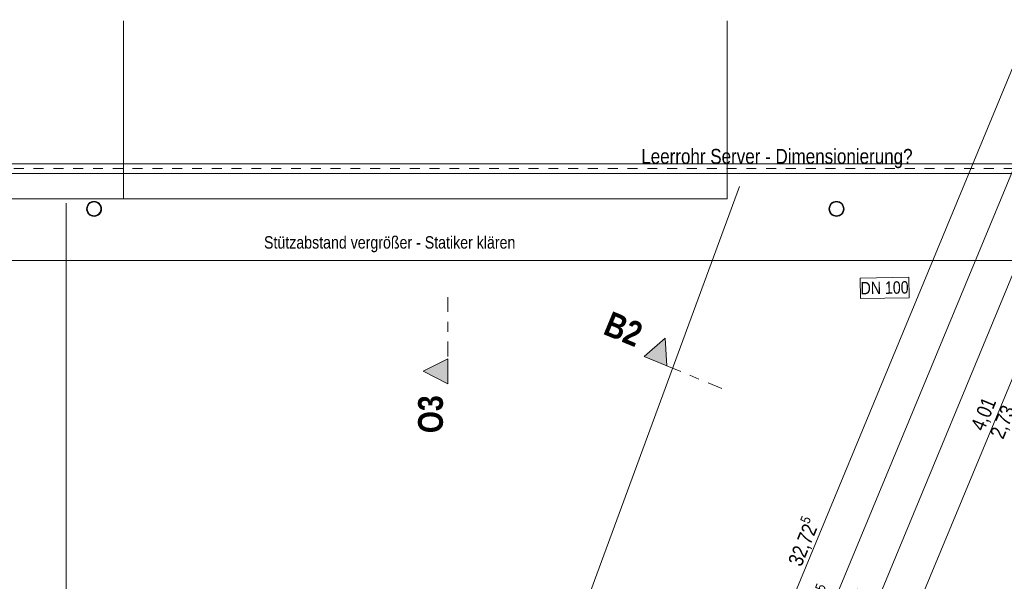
# Model space of a CAD drawing. Header units: metres. Extents: x -89 to 754, y -195 to 69.
# Tile 96 of 211: x -11.5 to -1.56, y 10.65 to 16.32. Entities that reach past the tile are written whole.
import ezdxf

# ---------------------------------------------------------------- set-up
doc = ezdxf.new("R2010")
doc.units = ezdxf.units.M
doc.header["$MEASUREMENT"] = 0
doc.linetypes.add('Schnittlinie', pattern=[0.3, 0.15, -0.075, 0, -0.075])
doc.linetypes.add('Strichlinie_ eng', pattern=[0.115, 0.075, -0.04])
for name, color, linetype in [('00 Schraffuren', 7, 'Continuous'), ('50 Elektro', 7, 'Continuous'), ('70 Entwässerung_Regenwasser', 7, 'Continuous'), ('90 Allgemein Hinweise', 7, 'Continuous'), ('95 Ausführungsplanung Bemaßung', 7, 'Continuous'), ('98 Schnitt Marker', 7, 'Continuous'), ('Neubau_00 Schraffuren', 7, 'Continuous'), ('Neubau_00 Stahlstützen Stahlträger Pausenhalle', 7, 'Continuous'), ('Neubau_95 Ausführungsplanung Bemaßung', 7, 'Continuous')]:
    doc.layers.add(name, color=color, linetype=linetype)
doc.styles.add('ERSTELLTER_STIL_2', font='ARIALN.TTF')
doc.styles.add('ERSTELLTER_STIL_3', font='ARIALN.TTF')
doc.dimstyles.new('ERSTELLTER_STIL__4', dxfattribs={"dimtxt": 0.15, "dimasz": 0.095143, "dimexe": 0.18, "dimexo": 0.0625, "dimgap": 0, "dimtad": 1, "dimzin": 0, "dimdsep": 46, "dimtxsty": 'ERSTELLTER_STIL_3', "dimblk": 'ARROWHEAD_6', "dimblk1": 'ARROWHEAD_6', "dimblk2": 'ARROWHEAD_6', "dimcen": 0.09, "dimse1": 1, "dimse2": 1, "dimclrd": 7, "dimclre": 7, "dimclrt": 7, "dimazin": 0, "dimtfac": 1, "dimtdec": 4, "dimtmove": 0, "dimatfit": 3, "dimfxl": 1, "dimtolj": 1, "dimtzin": 0, "dimarcsym": 0})
doc.dimstyles.new('ERSTELLTER_STIL__8', dxfattribs={"dimtxt": 0.125, "dimasz": 0.091787, "dimexe": 0.18, "dimexo": 0.04, "dimgap": 0, "dimtad": 1, "dimtih": 1, "dimtoh": 1, "dimzin": 0, "dimdsep": 46, "dimtxsty": 'ERSTELLTER_STIL_3', "dimblk": 'ARROWHEAD_5', "dimblk1": 'ARROWHEAD_5', "dimblk2": 'ARROWHEAD_5', "dimcen": 0.09, "dimclrd": 7, "dimclre": 7, "dimclrt": 7, "dimazin": 0, "dimtfac": 1, "dimtdec": 4, "dimtmove": 2, "dimatfit": 3, "dimfxl": 1, "dimtolj": 1, "dimtzin": 0, "dimarcsym": 0})
pattern_1 = [(135, (0, 0), (0.053033, 0.053033), []), (135, (-0.01768, -0.01768), (0.053033, 0.053033), [])]

# ---------------------------------------------------------------- blocks, each defined once
blk = doc.blocks.new('*D610')
at = {"layer": '95 Ausführungsplanung Bemaßung', "color": 7, "linetype": 'Continuous', "lineweight": 9}
for p, q in [((1.4781, 13.5022), (1.4239, 13.6331)), ((1.451, 13.5676), (1.4797, 13.637)), ((-2.187, 4.7848), (1.451, 13.5676)), ((1.5377, 13.5317), (1.3642, 13.6036)), ((-2.1002, 4.7489), (-2.2737, 4.8208)), ((-2.2157, 4.7155), (-2.187, 4.7848)), ((-2.2141, 4.8503), (-2.1599, 4.7194))]:
    blk.add_line(p, q, dxfattribs=at)
at = {"layer": '95 Ausführungsplanung Bemaßung', "color": 7, "lineweight": 9, "insert": (-0.4403, 8.9888), "char_height": 0.15, "attachment_point": 7, "rotation": 67.5, "style": 'ERSTELLTER_STIL_3'}
blk.add_mtext('\\A1;{\\pql;\\fArial Narrow|b0|i0|c0|p0;\\W1.000000;9,50\\fArial Narrow|b0|i0|c0|p0;\\W1.000000;\\A1{\\H.66x;\\S5^  ;}}', dxfattribs=at)
blk = doc.blocks.new('ARROWHEAD_6')
at = {"color": 0, "linetype": 'Continuous', "lineweight": 0}
for p, q in [((0, 0), (-1, 0)), ((-0.5, -0.5), (0.5, 0.5))]:
    blk.add_line(p, q, dxfattribs=at)
blk = doc.blocks.new('*D735')
at = {"layer": '95 Ausführungsplanung Bemaßung', "color": 7, "linetype": 'Continuous', "lineweight": 9}
for p, q in [((-1.3591, 15.0657), (-0.2891, 17.6491)), ((-1.3862, 15.1312), (-1.332, 15.0003)), ((-5.292, 5.5709), (-1.3591, 15.0657)), ((-1.2724, 15.0298), (-1.4459, 15.1017)), ((-5.3191, 5.6364), (-5.2649, 5.5055))]:
    blk.add_line(p, q, dxfattribs=at)
at = {"layer": '95 Ausführungsplanung Bemaßung', "color": 7, "lineweight": 9, "insert": (-3.4164, 10.0863), "char_height": 0.15, "attachment_point": 7, "rotation": 67.5, "style": 'ERSTELLTER_STIL_3'}
blk.add_mtext('\\A1;{\\pql;\\fArial Narrow|b0|i0|c0|p0;\\W1.000000;10,27\\fArial Narrow|b0|i0|c0|p0;\\W1.000000;\\A1{\\H.66x;\\S5^  ;}}', dxfattribs=at)
blk = doc.blocks.new('*D743')
at = {"layer": '95 Ausführungsplanung Bemaßung', "color": 7, "linetype": 'Continuous', "lineweight": 9}
for p, q in [((-1.0735, 14.8411), (-1.0193, 14.7102)), ((-1.0464, 14.7756), (-0.9896, 14.9127)), ((-4.7457, 5.8447), (-1.0464, 14.7756)), ((-4.6589, 5.8088), (-4.8324, 5.8806)), ((-4.7728, 5.9101), (-4.7186, 5.7793)), ((-4.8375, 5.623), (-4.7457, 5.8447))]:
    blk.add_line(p, q, dxfattribs=at)
at = {"layer": '95 Ausführungsplanung Bemaßung', "color": 7, "lineweight": 9, "char_height": 0.15, "attachment_point": 7, "rotation": 67.5, "style": 'ERSTELLTER_STIL_3'}
for s, insert in [('\\A1;{\\pql;\\fArial Narrow|b0|i0|c0|p0;\\W1.000000;15}', (-1.1672, 14.5624)), ('\\A1;{\\pql;\\fArial Narrow|b0|i0|c0|p0;\\W1.000000;9,66\\fArial Narrow|b0|i0|c0|p0;\\W1.000000;\\A1{\\H.66x;\\S5^  ;}}', (-2.9684, 10.1227)), ('\\A1;{\\pql;\\fArial Narrow|b0|i0|c0|p0;\\W1.000000;24}', (-4.7542, 5.9024))]:
    blk.add_mtext(s, dxfattribs=dict(at, insert=insert))
blk = doc.blocks.new('*D744')
at = {"layer": '95 Ausführungsplanung Bemaßung', "color": 7, "linetype": 'Continuous', "lineweight": 9}
for p, q in [((-0.9896, 14.9127), (0.0805, 17.4961)), ((-0.9028, 14.8767), (-1.0763, 14.9486)), ((-1.0167, 14.9781), (-0.9625, 14.8472)), ((-1.0735, 14.8411), (-1.0193, 14.7102)), ((-1.0464, 14.7756), (-0.9896, 14.9127)), ((-4.7457, 5.8447), (-1.0464, 14.7756)), ((-0.9596, 14.7397), (-1.1331, 14.8116))]:
    blk.add_line(p, q, dxfattribs=at)
blk = doc.blocks.new('*D760')
at = {"layer": '95 Ausführungsplanung Bemaßung', "color": 7, "linetype": 'Continuous', "lineweight": 9}
for p, q in [((-0.8765, 14.1405), (-0.7382, 14.4744)), ((-2.411, 10.4357), (-0.8765, 14.1405)), ((-0.7897, 14.1046), (-0.9632, 14.1764)), ((-0.9036, 14.2059), (-0.8494, 14.0751)), ((-2.4381, 10.5012), (-2.3839, 10.3703))]:
    blk.add_line(p, q, dxfattribs=at)
at = {"layer": '95 Ausführungsplanung Bemaßung', "color": 7, "lineweight": 9, "char_height": 0.15, "attachment_point": 7, "rotation": 67.5, "style": 'ERSTELLTER_STIL_3'}
for s, insert in [('\\A1;{\\pql;\\fArial Narrow|b0|i0|c0|p0;\\W1.000000;4,01}', (-1.7362, 12.1435)), ('\\A1;{\\pql;\\fArial Narrow|b0|i0|c0|p0;\\W1.000000;2,73}', (-1.5421, 12.0631))]:
    blk.add_mtext(s, dxfattribs=dict(at, insert=insert))
blk = doc.blocks.new('*D810')
at = {"layer": '95 Ausführungsplanung Bemaßung', "color": 7, "linetype": 'Continuous', "lineweight": 9}
for p, q in [((2.8133, 26.0534), (2.7591, 26.1842)), ((2.7862, 26.1188), (2.815, 26.1882)), ((-9.7372, -4.1153), (2.7862, 26.1188)), ((2.873, 26.0829), (2.6995, 26.1548)), ((-9.7643, -4.0499), (-9.7101, -4.1807)), ((-9.6504, -4.1512), (-9.8239, -4.0794)), ((-9.7659, -4.1847), (-9.7372, -4.1153))]:
    blk.add_line(p, q, dxfattribs=at)
at = {"layer": '95 Ausführungsplanung Bemaßung', "color": 7, "lineweight": 9, "insert": (-3.5663, 10.7697), "char_height": 0.15, "attachment_point": 7, "rotation": 67.5, "style": 'ERSTELLTER_STIL_3'}
blk.add_mtext('\\A1;{\\pql;\\fArial Narrow|b0|i0|c0|p0;\\W1.000000;32,72\\fArial Narrow|b0|i0|c0|p0;\\W1.000000;\\A1{\\H.66x;\\S5^  ;}}', dxfattribs=at)
blk = doc.blocks.new('*D902')
at = {"layer": 'Neubau_95 Ausführungsplanung Bemaßung', "linetype": 'Continuous', "lineweight": 9}
for points in [[(2.0998, 13.7619), (2.071, 13.6697), (2.1209, 13.6676)], [(0.5542, 12.7291), (0.6332, 12.6736), (0.6504, 12.7205)]]:
    blk.add_hatch(color=7, dxfattribs=at).paths.add_polyline_path(points)
at = {"layer": 'Neubau_95 Ausführungsplanung Bemaßung', "color": 7, "linetype": 'Continuous', "lineweight": 9}
for p, q in [((2.0998, 13.7619), (2.071, 13.6697)), ((2.0998, 13.7619), (2.1209, 13.6676)), ((2.1209, 13.6676), (2.071, 13.6697)), ((0.5542, 12.7291), (0.6504, 12.7205)), ((0.5542, 12.7291), (0.6332, 12.6736)), ((0.6504, 12.7205), (0.6332, 12.6736))]:
    blk.add_line(p, q, dxfattribs=at)
blk.add_arc((0.982, 13.7619), 1.1179, 252.28351, 355.21649, dxfattribs=at)
at = {"layer": 'Neubau_95 Ausführungsplanung Bemaßung', "color": 7, "lineweight": 9, "char_height": 0.125, "attachment_point": 7, "style": 'ERSTELLTER_STIL_3'}
for s, insert in [('\\A1;{\\pql;\\fArial Narrow|b0|i0|c0|p0;\\W1.000000;ca. 112,50°}', (1.2625, 12.6794)), ('\\A1;{\\pql;\\fArial Narrow|b0|i0|c0|p0;\\W1.000000;parallel zum Bestand}', (1.2625, 12.5044))]:
    blk.add_mtext(s, dxfattribs=dict(at, insert=insert))
blk = doc.blocks.new('ARROWHEAD_5')
at = {"linetype": 'Continuous', "lineweight": 0}
blk.add_hatch(color=0, dxfattribs=at).paths.add_polyline_path([(-1, 0.2679), (0, 0), (-1, -0.2679)])
at = {"color": 0, "linetype": 'Continuous', "lineweight": 0}
blk.add_line((0, 0), (-1, 0), dxfattribs=at)

msp = doc.modelspace()

# ---------------------------------------------------------------- hatches: boundary and pattern name
at = {"layer": '98 Schnitt Marker', "linetype": 'Continuous', "lineweight": 0, "true_color": 0x000000}
for points in [[(-5.1944, 12.9188), (-4.9634, 12.8232), (-4.9832, 13.102)], [(-7.1778, 12.6428), (-7.1778, 12.8928), (-7.4278, 12.7678)]]:
    msp.add_hatch(color=18, dxfattribs=at).paths.add_polyline_path(points)
at = {"layer": 'Neubau_00 Stahlstützen Stahlträger Pausenhalle', "linetype": 'Continuous', "lineweight": 0, "true_color": 0x000000}
h = msp.add_hatch(dxfattribs=at)
h.set_pattern_fill('Metall_Stahl_0001', color=18, style=0, pattern_type=2)
h.set_pattern_definition(pattern_1)
h.paths.add_polyline_path([(-10.8271, 14.4094, 0.414214), (-10.7511, 14.3334, 0.414214), (-10.6751, 14.4094, 0.414214), (-10.7511, 14.4854, 0.414214)])
h.paths.add_polyline_path([(-10.8211, 14.4094, -1), (-10.6811, 14.4094, -1)], flags=0)
h = msp.add_hatch(dxfattribs=at)
h.set_pattern_fill('Metall_Stahl_0001', color=18, style=0, pattern_type=2)
h.set_pattern_definition(pattern_1)
h.paths.add_polyline_path([(-3.3271, 14.4094, 0.414214), (-3.2511, 14.3334, 0.414214), (-3.1751, 14.4094, 0.414214), (-3.2511, 14.4854, 0.414214)])
h.paths.add_polyline_path([(-3.3211, 14.4094, -1), (-3.1811, 14.4094, -1)], flags=0)

# ---------------------------------------------------------------- linework, layer by layer
at = {"layer": '00 Schraffuren', "color": 7, "linetype": 'Continuous', "lineweight": 9}
for p, q in [((-10.8825, -3.4288), (-4.2308, 14.6344)), ((-11.0325, -3.5788), (-11.0325, 14.468))]:
    msp.add_line(p, q, dxfattribs=at)
at = {"layer": '50 Elektro', "color": 190, "linetype": 'Continuous', "lineweight": 18, "true_color": 0x9900ff}
for p, q in [((18.1887, 14.8662), (-51.2945, 14.8662)), ((18.0887, 14.7662), (-51.2945, 14.7662))]:
    msp.add_line(p, q, dxfattribs=at)
at = {"layer": '50 Elektro', "color": 190, "linetype": 'Strichlinie_ eng', "lineweight": 18, "true_color": 0x9900ff}
msp.add_line((18.1387, 14.8162), (-51.2945, 14.8162), dxfattribs=at)
at = {"layer": '70 Entwässerung_Regenwasser', "color": 140, "linetype": 'Continuous', "lineweight": 18, "true_color": 0x00a8ff}
msp.add_line((-34.4155, 13.8887), (-0.6041, 13.8887), dxfattribs=at)
at = {"layer": '70 Entwässerung_Regenwasser', "color": 140, "linetype": 'Continuous', "lineweight": 18, "true_color": 0x00a8ff, "flags": 128}
msp.add_lwpolyline([(-3.0088, 13.5036), (-2.5184, 13.5121), (-2.5219, 13.718), (-3.0124, 13.7094), (-3.0088, 13.5036)], close=True, dxfattribs=at)
at = {"layer": '98 Schnitt Marker', "color": 7, "linetype": 'Schnittlinie', "lineweight": 9}
for p, q in [((-7.1778, 13.5178), (-7.1778, 12.8928)), ((-4.9634, 12.8232), (-4.386, 12.584))]:
    msp.add_line(p, q, dxfattribs=at)
at = {"layer": '98 Schnitt Marker', "color": 7, "linetype": 'Continuous', "lineweight": 9, "flags": 128}
for points in [[(-5.1944, 12.9188), (-4.9634, 12.8232), (-4.9832, 13.102)], [(-7.1778, 12.6428), (-7.1778, 12.8928), (-7.4278, 12.7678)]]:
    msp.add_lwpolyline(points, close=True, dxfattribs=at)
at = {"layer": 'Neubau_00 Schraffuren', "color": 7, "linetype": 'Continuous', "lineweight": 9}
for p, q in [((-10.4523, 14.5094), (-10.4523, 16.3094)), ((-4.3558, 14.5094), (-4.3558, 16.3094)), ((-4.3558, 14.5094), (-49.1322, 14.5094))]:
    msp.add_line(p, q, dxfattribs=at)
at = {"layer": 'Neubau_00 Stahlstützen Stahlträger Pausenhalle', "color": 7, "linetype": 'Continuous', "lineweight": 13, "flags": 128}
for points in [[(-10.8271, 14.4094, 0.414214), (-10.7511, 14.3334, 0.414214), (-10.6751, 14.4094, 0.414214), (-10.7511, 14.4854, 0.414214)], [(-3.3271, 14.4094, 0.414214), (-3.2511, 14.3334, 0.414214), (-3.1751, 14.4094, 0.414214), (-3.2511, 14.4854, 0.414214)]]:
    msp.add_lwpolyline(points, format="xyb", close=True, dxfattribs=at)
at = {"layer": 'Neubau_00 Stahlstützen Stahlträger Pausenhalle', "color": 7, "linetype": 'Continuous', "lineweight": 9, "flags": 128}
for points in [[(-10.8211, 14.4094, -1), (-10.6811, 14.4094, -1)], [(-3.3211, 14.4094, -1), (-3.1811, 14.4094, -1)]]:
    msp.add_lwpolyline(points, format="xyb", close=True, dxfattribs=at)

# ---------------------------------------------------------------- texts
at = {"layer": '50 Elektro', "color": 190, "linetype": 'Continuous', "lineweight": 18, "true_color": 0x9900ff, "insert": (-5.2231, 14.8201), "char_height": 0.15, "attachment_point": 7, "style": 'ERSTELLTER_STIL_3'}
msp.add_mtext('\\A1;{\\pql;\\fArial Narrow|b0|i0|c0|p0;\\W1.000000;Leerrohr \\fArial Narrow|b0|i0|c0|p0;\\W1.000000;Server\\fArial Narrow|b0|i0|c0|p0;\\W1.000000; - Dimensionierung? }', dxfattribs=at)
at = {"layer": '70 Entwässerung_Regenwasser', "color": 140, "linetype": 'Continuous', "lineweight": 18, "true_color": 0x00a8ff, "insert": (-2.7665, 13.6751), "char_height": 0.125, "attachment_point": 2, "rotation": 1, "style": 'ERSTELLTER_STIL_3'}
msp.add_mtext('\\A1;{\\pqc;\\fArial Narrow|b0|i0|c0|p0;\\W1.000000;DN 100}', dxfattribs=at)
at = {"layer": '90 Allgemein Hinweise', "color": 6, "linetype": 'Continuous', "lineweight": 18, "insert": (-9.0341, 13.9705), "char_height": 0.125, "attachment_point": 7, "style": 'ERSTELLTER_STIL_3'}
msp.add_mtext('\\A1;{\\pql;\\fArial Narrow|b0|i0|c0|p0;\\W1.000000;Stützabstand vergrößer - Statiker klären}', dxfattribs=at)
at = {"layer": '98 Schnitt Marker', "color": 7, "lineweight": 9, "char_height": 0.25, "attachment_point": 7, "style": 'ERSTELLTER_STIL_2'}
for s, insert, rotation in [('\\A1;{\\pql;\\pt0;\\fArial Narrow|b1|i0|c0|p0;\\W1.000000;B2}', (-5.6204, 13.1494), 337.5), ('\\A1;{\\pql;\\pt0;\\fArial Narrow|b1|i0|c0|p0;\\W1.000000;O3}', (-7.2235, 12.1429), 90)]:
    msp.add_mtext(s, dxfattribs=dict(at, insert=insert, rotation=rotation))

# ---------------------------------------------------------------- dimensions: what is measured, and where the dimension line sits
at = {"layer": '95 Ausführungsplanung Bemaßung', "color": 7, "linetype": 'Continuous', "lineweight": 9}
for base, p1, p2, picture, middle in [((2.7862, 26.1188), (-7.3352, -5.1102), (5.1882, 25.1239), '*D810', (-3.4944, 11.2304)), ((-1.3591, 15.0657), (-3.2596, 4.7291), (0.6733, 14.2239), '*D735', (-3.3445, 10.547)), ((-0.9896, 14.9127), (0.8216, 14.0019), (0.6733, 14.2239), '*D744', (-1.1928, 14.6966)), ((-1.0464, 14.7756), (-2.0739, 4.738), (0.8216, 14.0019), '*D743', (-2.9183, 10.5307)), ((-0.8765, 14.1405), (-0.9126, 9.8151), (0.6219, 13.5198), '*D760', (-1.7311, 12.3516)), ((1.451, 13.5676), (-2.656, 4.9791), (0.982, 13.7619), '*D610', (-0.3903, 9.3968))]:
    dim = msp.add_linear_dim(base=base, p1=p1, p2=p2, angle=67.5, dimstyle='ERSTELLTER_STIL__4', dxfattribs=at)
    dim.commit()
    dim.dimension.update_dxf_attribs({"geometry": picture, "text_midpoint": middle, "dimtype": 160, "text_rotation": 67.5})
at = {"layer": 'Neubau_95 Ausführungsplanung Bemaßung', "color": 7, "linetype": 'Continuous', "lineweight": 9}
dim = msp.add_angular_dim_3p(base=(1.603, 12.8324), center=(0.982, 13.7619), p1=(-2.656, 4.9791), p2=(4.5295, 13.7619), text='ca. 112,50°^Mparallel zum Bestand', dimstyle='ERSTELLTER_STIL__8', dxfattribs=at)
dim.commit()
dim.dimension.update_dxf_attribs({"geometry": '*D902', "text_midpoint": (2.0702, 12.5669), "dimtype": 165})

doc.saveas('drawing.dxf')
